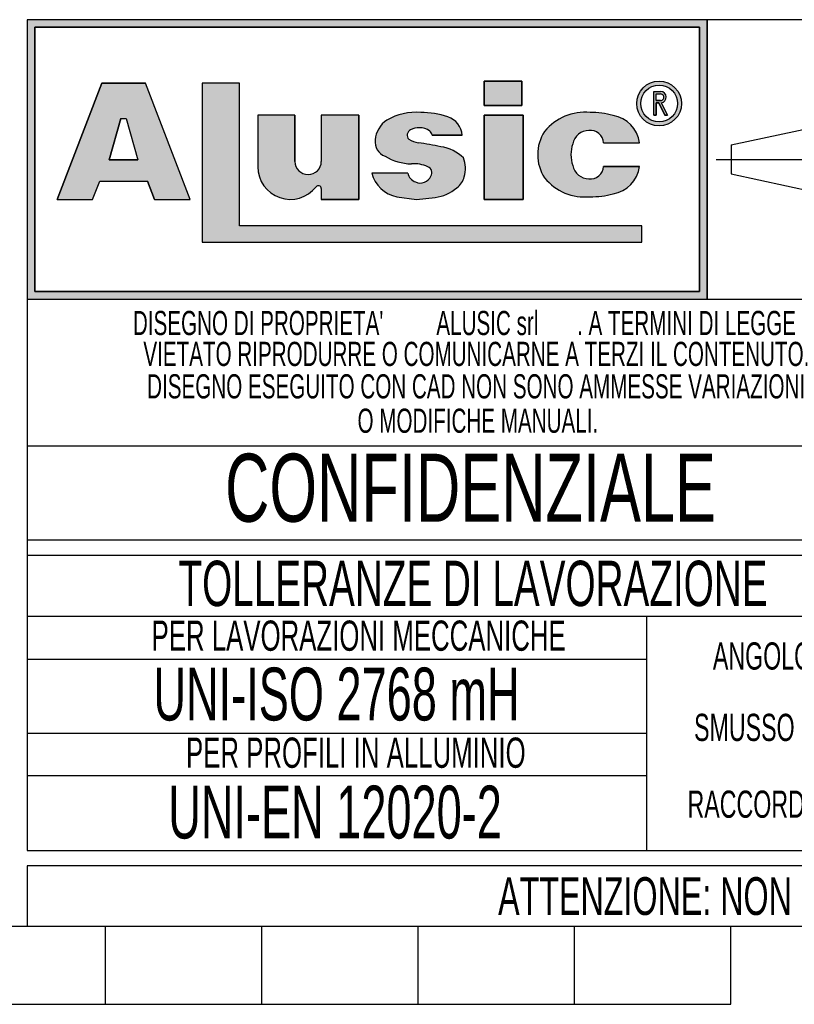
# Model space of a CAD drawing. Header units: millimetres. Extents: x 0 to 420, y 0 to 297.
# Tile 3 of 14: x 215 to 266, y 0 to 65. Entities that reach past the tile are written whole.
import ezdxf
from ezdxf.enums import TextEntityAlignment as Align

# ---------------------------------------------------------------- set-up
doc = ezdxf.new("R2010")
doc.units = ezdxf.units.MM
doc.linetypes.add('CENTERX2', pattern=[20.319999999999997, 12.7, -2.54, 2.54, -2.54])
doc.layers.add('CARTIGLIO', color=140, linetype='Continuous')
doc.styles.add('SLDTEXTSTYLE0', font='TXT', dxfattribs={"width": 0.6382978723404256})
doc.styles.add('SLDTEXTSTYLE1', font='TXT', dxfattribs={"width": 0.675})

# ---------------------------------------------------------------- blocks, each defined once
blk = doc.blocks.new('SW_NOTE_0_1')
at = {"layer": 'CARTIGLIO', "color": 0, "insert": (85.40558510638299, 3.222669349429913), "char_height": 2.5, "attachment_point": 2, "style": 'SLDTEXTSTYLE0'}
blk.add_mtext("ATTENZIONE: NON INTERPRETARE IL DISEGNO. IN CASO DI QUOTE MANCANTI O POCO CHIARE CONSULTARE L'UFFICIO TECNICO", dxfattribs=at)
blk = doc.blocks.new('SW_NOTE_0_14')
at = {"layer": 'CARTIGLIO', "color": 0, "insert": (6.67819148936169, 2.320321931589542), "char_height": 1.8, "attachment_point": 2, "style": 'SLDTEXTSTYLE0'}
blk.add_mtext("ANGOLO ±10'", dxfattribs=at)
blk = doc.blocks.new('SW_NOTE_0_15')
at = {"layer": 'CARTIGLIO', "color": 0, "insert": (23.93617021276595, 3.867203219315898), "char_height": 3, "attachment_point": 2, "style": 'SLDTEXTSTYLE0'}
blk.add_mtext('TOLLERANZE DI LAVORAZIONE', dxfattribs=at)
blk = doc.blocks.new('SW_NOTE_0_16')
at = {"layer": 'CARTIGLIO', "color": 0, "insert": (21.07265624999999, 5.800804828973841), "char_height": 4.500000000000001, "attachment_point": 2, "style": 'SLDTEXTSTYLE1'}
blk.add_mtext('CONFIDENZIALE', dxfattribs=at)
blk = doc.blocks.new('SW_NOTE_0_17')
at = {"layer": 'CARTIGLIO', "color": 0, "insert": (28.04255319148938, 2.062508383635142), "char_height": 1.6, "attachment_point": 2, "style": 'SLDTEXTSTYLE0'}
blk.add_mtext('DISEGNO ESEGUITO CON CAD NON SONO AMMESSE VARIAZIONI', dxfattribs=at)
blk = doc.blocks.new('SW_NOTE_0_18')
at = {"layer": 'CARTIGLIO', "color": 0, "insert": (27.3404255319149, 2.062508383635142), "char_height": 1.6, "attachment_point": 2, "style": 'SLDTEXTSTYLE0'}
blk.add_mtext('VIETATO RIPRODURRE O COMUNICARNE A TERZI IL CONTENUTO.', dxfattribs=at)
blk = doc.blocks.new('SW_NOTE_0_19')
at = {"layer": 'CARTIGLIO', "color": 0, "insert": (7.587765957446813, 2.320321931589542), "char_height": 1.8, "attachment_point": 2, "style": 'SLDTEXTSTYLE0'}
blk.add_mtext('SMUSSO 0.5x45°', dxfattribs=at)
blk = doc.blocks.new('SW_NOTE_0_20')
at = {"layer": 'CARTIGLIO', "color": 0, "insert": (10.40425531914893, 2.062508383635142), "char_height": 1.6, "attachment_point": 2, "style": 'SLDTEXTSTYLE0'}
blk.add_mtext('O MODIFICHE MANUALI.', dxfattribs=at)
blk = doc.blocks.new('SW_NOTE_0_21')
at = {"layer": 'CARTIGLIO', "color": 0, "char_height": 1.6, "attachment_point": 2, "style": 'SLDTEXTSTYLE0'}
for s, insert in [("DISEGNO DI PROPRIETA'", (10.27659574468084, 2.062508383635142)), ('ALUSIC srl', (25.45120500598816, 2.062508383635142)), (". A TERMINI DI LEGGE E'", (39.41078027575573, 2.062508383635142))]:
    blk.add_mtext(s, dxfattribs=dict(at, insert=insert))
blk = doc.blocks.new('SW_NOTE_0_22')
at = {"layer": 'CARTIGLIO', "color": 0, "insert": (8.569148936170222, 2.320321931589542), "char_height": 1.8, "attachment_point": 2, "style": 'SLDTEXTSTYLE0'}
blk.add_mtext('RACCORDO R 0.5', dxfattribs=at)
blk = doc.blocks.new('SW_NOTE_0_23')
at = {"layer": 'CARTIGLIO', "color": 0, "insert": (18.30319148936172, 2.578135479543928), "char_height": 2, "attachment_point": 2, "style": 'SLDTEXTSTYLE0'}
blk.add_mtext('PER LAVORAZIONI MECCANICHE', dxfattribs=at)
blk = doc.blocks.new('SW_NOTE_0_24')
at = {"layer": 'CARTIGLIO', "color": 0, "insert": (15.68484042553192, 4.511737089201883), "char_height": 3.5, "attachment_point": 2, "style": 'SLDTEXTSTYLE0'}
blk.add_mtext('UNI-ISO 2768 mH', dxfattribs=at)
blk = doc.blocks.new('SW_NOTE_0_25')
at = {"layer": 'CARTIGLIO', "color": 0, "insert": (13.85638297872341, 2.578135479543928), "char_height": 2, "attachment_point": 2, "style": 'SLDTEXTSTYLE0'}
blk.add_mtext('PER PROFILI IN ALLUMINIO', dxfattribs=at)
blk = doc.blocks.new('SW_NOTE_0_26')
at = {"layer": 'CARTIGLIO', "color": 0, "insert": (14.05585106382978, 4.511737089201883), "char_height": 3.5, "attachment_point": 2, "style": 'SLDTEXTSTYLE0'}
blk.add_mtext('UNI-EN 12020-2', dxfattribs=at)
blk = doc.blocks.new('Cartiglio ALUSIC')
at = {"layer": 'CARTIGLIO'}
h = blk.add_hatch(color=256, dxfattribs=at)
h.paths.add_polyline_path([(113.971100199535, 149.9990413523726), (113.971100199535, 131.4990413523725), (158.971100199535, 131.4990413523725), (158.971100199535, 149.9990413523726)], flags=0)
h.paths.add_polyline_path([(114.471100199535, 131.9990413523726), (114.471100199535, 149.4990413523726), (158.471100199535, 149.4990413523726), (158.471100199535, 131.9990413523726)], flags=0)
h = blk.add_hatch(color=256, dxfattribs=at)
h.paths.add_polyline_path([(118.292263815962, 138.1064632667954), (118.7611454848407, 139.3206628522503), (121.9303757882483, 139.3206628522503), (122.3992574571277, 138.1064632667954), (124.7510688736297, 138.1064632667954), (121.7833115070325, 145.7916640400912), (118.9082097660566, 145.7916640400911), (115.9404523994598, 138.1064632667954)], flags=0)
h.paths.add_polyline_path([(119.3961687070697, 140.7216809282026), (120.1708764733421, 143.4547391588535), (120.5206447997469, 143.4547391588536), (121.2953525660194, 140.721680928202)], flags=0)
for points in [[(128.0219401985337, 145.7956943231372), (125.5527056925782, 145.7956943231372), (125.5527056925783, 135.2696801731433), (154.6424359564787, 135.2696801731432), (154.6424359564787, 136.3597302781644), (128.0219401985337, 136.3597302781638)], [(144.2116339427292, 145.9308884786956), (144.2116339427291, 144.3245774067), (146.6985305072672, 144.3245774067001), (146.6985305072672, 145.9308884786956)], [(146.7838932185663, 143.6808359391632), (144.2116339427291, 143.6808359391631), (144.2116339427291, 138.1064632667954), (146.7838932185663, 138.1064632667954)]]:
    blk.add_hatch(color=256, dxfattribs=at).paths.add_polyline_path(points, flags=0)
h = blk.add_hatch(color=256, dxfattribs=at)
edge = h.paths.add_edge_path(flags=0)
edge.add_arc((155.7921827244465, 144.4510199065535), 1.479868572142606, 0, 360)
edge = h.paths.add_edge_path(flags=0)
edge.add_arc((155.7921827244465, 144.4510199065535), 1.214864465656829, 0, 360)
h = blk.add_hatch(color=256, dxfattribs=at)
edge = h.paths.add_edge_path(flags=0)
edge.add_arc((155.8903200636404, 144.8676091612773), 0.3723980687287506, 277.1406326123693, 450.0000000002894)
edge.add_line((155.8903200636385, 145.240007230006), (155.450204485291, 145.240007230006))
edge.add_line((155.450204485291, 145.240007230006), (155.450204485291, 143.6880606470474))
edge.add_line((155.450204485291, 143.6880606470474), (155.605611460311, 143.6880606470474))
edge.add_line((155.605611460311, 143.6880606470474), (155.605611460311, 144.4952110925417))
edge.add_line((155.605611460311, 144.4952110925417), (155.764003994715, 144.4952110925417))
edge.add_line((155.764003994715, 144.4952110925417), (156.171212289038, 143.6880606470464))
edge.add_line((156.171212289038, 143.6880606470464), (156.3452765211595, 143.6880606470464))
edge.add_line((156.3452765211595, 143.6880606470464), (155.9366110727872, 144.4980993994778))
edge = h.paths.add_edge_path(flags=0)
edge.add_line((155.6056114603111, 145.0846002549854), (155.8903200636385, 145.0846002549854))
edge.add_arc((155.8903200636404, 144.8676091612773), 0.2169910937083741, -90.00000000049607, 90.00000000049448, ccw=False)
edge.add_line((155.8903200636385, 144.6506180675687), (155.6056114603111, 144.6506180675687))
edge.add_line((155.6056114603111, 144.6506180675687), (155.6056114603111, 145.0846002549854))
h = blk.add_hatch(color=256, dxfattribs=at)
edge = h.paths.add_edge_path(flags=0)
edge.add_arc((132.5578484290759, 140.6186164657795), 0.8721260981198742, 180, 360, ccw=False)
edge.add_line((131.6857223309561, 140.6186164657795), (131.6857223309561, 143.6808359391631))
edge.add_line((131.6857223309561, 143.6808359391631), (129.2243885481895, 143.6808359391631))
edge.add_line((129.2243885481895, 143.6808359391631), (129.2243885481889, 140.2640777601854))
edge.add_arc((131.3820030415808, 140.2640777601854), 2.157614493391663, 180, 321.9680973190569)
edge.add_arc((133.2350345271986, 138.8146685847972), 0.1949400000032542, 3.751097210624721e-10, 141.9680973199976, ccw=False)
edge.add_line((133.4299745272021, 138.8146685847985), (133.4299745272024, 138.106463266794))
edge.add_line((133.4299745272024, 138.106463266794), (135.91068894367, 138.106463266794))
edge.add_line((135.91068894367, 138.106463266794), (135.9106889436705, 143.6808359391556))
edge.add_line((135.9106889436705, 143.6808359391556), (133.4299745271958, 143.6808359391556))
edge.add_line((133.4299745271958, 143.6808359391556), (133.4299745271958, 140.6186164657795))
h = blk.add_hatch(color=256, dxfattribs=at)
edge = h.paths.add_edge_path(flags=0)
edge.add_line((139.7219511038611, 138.0874905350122), (140.9616140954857, 138.2313935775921))
edge.add_arc((140.6251358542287, 140.9172664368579), 2.706867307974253, 277.1406456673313, 311.0032214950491)
edge.add_arc((141.7459062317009, 139.8536948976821), 1.178212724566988, 303.7868133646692, 347.8980612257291)
edge.add_arc((141.0550130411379, 140.1458147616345), 1.920162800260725, 343.6935231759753, 381.4193527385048)
edge.add_arc((140.9170023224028, 138.8528855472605), 2.77207698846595, 46.00269433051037, 81.25096772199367)
edge.add_arc((133.1604335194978, 99.54681763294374), 42.8338661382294, 78.993004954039, 81.01866969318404)
edge.add_arc((140.0875549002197, 143.5111497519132), 1.672976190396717, 238.77709912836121, 261.74465207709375, ccw=False)
edge.add_arc((139.511171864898, 142.3534770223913), 0.3988810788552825, 114.64010585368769, 223.1865854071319, ccw=False)
edge.add_arc((139.9292750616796, 141.471492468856), 1.374925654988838, 90.51660503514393, 115.15343256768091, ccw=False)
edge.add_arc((139.978971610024, 141.8617877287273), 0.986530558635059, 50.69488274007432, 93.60864602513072, ccw=False)
edge.add_arc((140.2656634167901, 142.2302567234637), 0.519939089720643, 14.547573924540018, 49.4198797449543, ccw=False)
edge.add_line((140.7689329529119, 142.3608569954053), (142.7634621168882, 142.3608569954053))
edge.add_arc((141.3534729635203, 142.2214802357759), 1.416861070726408, 5.645321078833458, 71.38339334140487)
edge.add_arc((140.0918708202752, 138.6413140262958), 5.212710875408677, 70.80435731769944, 90.86664277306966)
edge.add_arc((139.6876943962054, 140.01898057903), 3.848224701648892, 85.15036290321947, 119.9120405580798)
edge.add_arc((138.7589405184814, 141.8826763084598), 1.774008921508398, 123.9309471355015, 174.9914571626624)
edge.add_arc((138.007121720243, 141.9227892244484), 1.021881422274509, 173.5516105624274, 249.3813116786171)
edge.add_arc((139.4480837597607, 143.8857829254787), 3.430150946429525, 238.3320469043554, 269.1908231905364)
edge.add_arc((139.5671105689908, 138.3083973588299), 2.154096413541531, 64.99796384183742, 94.45891481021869, ccw=False)
edge.add_arc((140.3551381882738, 139.8813550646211), 0.398545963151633, -35.586121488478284, 72.11412463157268, ccw=False)
edge.add_arc((139.9862171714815, 139.9393420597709), 0.7512299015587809, 245.201083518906, 337.29941344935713, ccw=False)
edge.add_arc((139.934335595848, 140.0154535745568), 0.8024620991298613, 192.5591591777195, 250.8523518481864, ccw=False)
edge.add_line((139.1510748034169, 139.8409601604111), (136.768183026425, 139.8409601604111))
edge.add_arc((138.8654850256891, 140.4022414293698), 2.1711085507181, 194.9824340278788, 258.3364147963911)
edge.add_line((138.4265630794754, 138.2759630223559), (139.7219511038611, 138.0874905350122))
h = blk.add_hatch(color=256, dxfattribs=at)
edge = h.paths.add_edge_path(flags=0)
edge.add_arc((151.1448446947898, 140.5631500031), 1.095489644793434, 191.1589777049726, 269.9285492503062, ccw=False)
edge.add_arc((152.2932291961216, 141.066632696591), 2.335462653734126, 162.1599290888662, 197.8400709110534, ccw=False)
edge.add_arc((151.1448446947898, 141.5701153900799), 1.095489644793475, 90.07145075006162, 168.8410222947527, ccw=False)
edge.add_arc((151.2517282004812, 141.8150308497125), 0.8574339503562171, 2.566657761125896, 97.25285314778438, ccw=False)
edge.add_line((152.108301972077, 141.8534281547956), (154.4848142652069, 141.8534281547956))
edge.add_arc((152.4212904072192, 141.6061501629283), 2.078287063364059, 6.833333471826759, 81.00039250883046)
edge.add_arc((151.336234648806, 138.6914263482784), 5.163706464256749, 74.1517675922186, 91.31975036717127)
edge.add_arc((150.8738064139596, 140.4366829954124), 3.434301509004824, 84.25969198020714, 140.8312604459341)
edge.add_arc((150.5707293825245, 141.0666326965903), 2.817144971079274, 146.8823062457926, 213.1176937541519)
edge.add_arc((150.87380641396, 141.6965823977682), 3.434301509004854, 219.1687395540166, 275.7403080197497)
edge.add_arc((151.3362346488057, 143.4418390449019), 5.163706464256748, 268.6802496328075, 285.8482324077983)
edge.add_arc((152.4212904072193, 140.5271152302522), 2.078287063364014, 278.9996074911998, 353.1666665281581)
edge.add_line((154.4848142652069, 140.2798372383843), (152.1083019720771, 140.2798372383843))
edge.add_arc((151.2517282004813, 140.3182345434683), 0.8574339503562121, 262.7471468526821, 357.4333422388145, ccw=False)
for p, q in [((113.971100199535, 149.9990413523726), (113.971100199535, 131.4990413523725)), ((113.971100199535, 149.9990413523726), (113.971100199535, 94.99904135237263)), ((173.971100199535, 149.9990413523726), (113.971100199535, 149.9990413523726)), ((158.971100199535, 149.9990413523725), (113.971100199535, 149.9990413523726)), ((113.971100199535, 149.9990413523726), (113.971100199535, 131.4990413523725)), ((113.971100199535, 149.9990413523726), (113.971100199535, 115.5498549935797)), ((158.971100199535, 131.4990413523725), (158.971100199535, 149.9990413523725)), ((158.971100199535, 149.9990413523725), (158.971100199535, 131.4990413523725)), ((114.471100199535, 131.9990413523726), (114.471100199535, 149.4990413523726)), ((114.471100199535, 149.4990413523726), (114.471100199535, 131.9990413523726)), ((114.471100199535, 149.4990413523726), (158.471100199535, 149.4990413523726)), ((158.471100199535, 149.4990413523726), (114.471100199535, 149.4990413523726)), ((158.471100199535, 149.4990413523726), (158.471100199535, 131.9990413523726)), ((158.471100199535, 131.9990413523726), (158.471100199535, 149.4990413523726)), ((118.9082097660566, 145.7916640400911), (115.9404523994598, 138.1064632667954)), ((115.9404523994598, 138.1064632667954), (118.9082097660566, 145.7916640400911)), ((121.7833115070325, 145.7916640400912), (118.9082097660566, 145.7916640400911)), ((118.9082097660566, 145.7916640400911), (121.7833115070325, 145.7916640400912)), ((124.7510688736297, 138.1064632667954), (121.7833115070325, 145.7916640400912)), ((124.7510688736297, 138.1064632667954), (121.7833115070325, 145.7916640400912)), ((128.0219401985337, 145.7956943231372), (125.5527056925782, 145.7956943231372)), ((125.5527056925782, 145.7956943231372), (125.5527056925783, 135.2696801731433)), ((128.0219401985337, 145.7956943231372), (125.5527056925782, 145.7956943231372)), ((125.5527056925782, 145.7956943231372), (125.5527056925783, 135.2696801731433)), ((128.0219401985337, 136.3597302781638), (128.0219401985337, 145.7956943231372)), ((128.0219401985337, 136.3597302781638), (128.0219401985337, 145.7956943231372)), ((146.6985305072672, 145.9308884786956), (144.2116339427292, 145.9308884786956)), ((144.2116339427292, 145.9308884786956), (144.2116339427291, 144.3245774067)), ((144.2116339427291, 144.3245774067), (144.2116339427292, 145.9308884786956)), ((144.2116339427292, 145.9308884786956), (146.6985305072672, 145.9308884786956)), ((146.6985305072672, 145.9308884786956), (146.6985305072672, 144.3245774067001)), ((146.6985305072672, 144.3245774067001), (146.6985305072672, 145.9308884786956)), ((155.450204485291, 143.6880606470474), (155.450204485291, 145.240007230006)), ((155.450204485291, 143.6880606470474), (155.450204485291, 145.240007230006)), ((155.450204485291, 145.240007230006), (155.8903200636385, 145.240007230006)), ((155.450204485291, 145.240007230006), (155.8903200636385, 145.240007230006)), ((155.6056114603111, 145.0846002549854), (155.8903200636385, 145.0846002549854)), ((155.6056114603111, 144.6506180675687), (155.6056114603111, 145.0846002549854)), ((155.6056114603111, 144.6506180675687), (155.6056114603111, 145.0846002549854)), ((155.6056114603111, 145.0846002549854), (155.8903200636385, 145.0846002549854)), ((144.2116339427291, 144.3245774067), (146.6985305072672, 144.3245774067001)), ((146.6985305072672, 144.3245774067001), (144.2116339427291, 144.3245774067)), ((155.6056114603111, 144.6506180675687), (155.8903200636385, 144.6506180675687)), ((155.8903200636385, 144.6506180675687), (155.6056114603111, 144.6506180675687)), ((155.605611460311, 144.4952110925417), (155.605611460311, 143.6880606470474)), ((155.605611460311, 143.6880606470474), (155.605611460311, 144.4952110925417)), ((155.764003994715, 144.4952110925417), (155.605611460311, 144.4952110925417)), ((155.605611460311, 144.4952110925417), (155.764003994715, 144.4952110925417)), ((156.171212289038, 143.6880606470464), (155.764003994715, 144.4952110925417)), ((155.764003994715, 144.4952110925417), (156.171212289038, 143.6880606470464)), ((155.9366110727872, 144.4980993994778), (156.3452765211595, 143.6880606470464)), ((155.9366110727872, 144.4980993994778), (156.3452765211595, 143.6880606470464)), ((119.3961687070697, 140.7216809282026), (120.1708764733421, 143.4547391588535)), ((120.1708764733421, 143.4547391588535), (119.3961687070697, 140.7216809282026)), ((120.1708764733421, 143.4547391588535), (120.5206447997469, 143.4547391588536)), ((120.1708764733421, 143.4547391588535), (120.5206447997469, 143.4547391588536)), ((120.5206447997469, 143.4547391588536), (121.2953525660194, 140.721680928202)), ((120.5206447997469, 143.4547391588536), (121.2953525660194, 140.721680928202)), ((129.2243885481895, 143.6808359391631), (129.2243885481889, 140.2640777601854)), ((131.6857223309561, 143.6808359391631), (129.2243885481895, 143.6808359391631)), ((131.6857223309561, 143.6808359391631), (129.2243885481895, 143.6808359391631)), ((129.2243885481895, 143.6808359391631), (129.2243885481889, 140.2640777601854)), ((131.6857223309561, 140.6186164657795), (131.6857223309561, 143.6808359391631)), ((131.6857223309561, 143.6808359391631), (131.6857223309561, 140.6186164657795)), ((135.9106889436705, 143.6808359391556), (133.4299745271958, 143.6808359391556)), ((133.4299745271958, 143.6808359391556), (133.4299745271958, 140.6186164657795)), ((133.4299745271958, 143.6808359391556), (133.4299745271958, 140.6186164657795)), ((135.9106889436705, 143.6808359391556), (133.4299745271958, 143.6808359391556)), ((135.9106889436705, 143.6808359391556), (135.91068894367, 138.106463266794)), ((135.91068894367, 138.106463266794), (135.9106889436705, 143.6808359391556)), ((146.7838932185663, 143.6808359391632), (144.2116339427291, 143.6808359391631)), ((144.2116339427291, 143.6808359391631), (144.2116339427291, 138.1064632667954)), ((144.2116339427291, 143.6808359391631), (146.7838932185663, 143.6808359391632)), ((144.2116339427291, 138.1064632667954), (144.2116339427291, 143.6808359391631)), ((146.7838932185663, 138.1064632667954), (146.7838932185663, 143.6808359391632)), ((146.7838932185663, 143.6808359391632), (146.7838932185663, 138.1064632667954)), ((155.450204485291, 143.6880606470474), (155.605611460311, 143.6880606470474)), ((155.605611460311, 143.6880606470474), (155.450204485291, 143.6880606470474)), ((156.171212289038, 143.6880606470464), (156.3452765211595, 143.6880606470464)), ((156.3452765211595, 143.6880606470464), (156.171212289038, 143.6880606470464)), ((160.5624374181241, 141.7060810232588), (166.0550106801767, 142.8872795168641)), ((140.7689329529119, 142.3608569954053), (142.7634621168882, 142.3608569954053)), ((142.7634621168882, 142.3608569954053), (140.7689329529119, 142.3608569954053)), ((152.108301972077, 141.8534281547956), (154.4848142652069, 141.8534281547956)), ((152.108301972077, 141.8534281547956), (154.4848142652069, 141.8534281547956)), ((160.5624374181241, 141.7060810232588), (160.5624374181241, 139.7920016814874)), ((121.2953525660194, 140.721680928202), (119.3961687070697, 140.7216809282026)), ((119.3961687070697, 140.7216809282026), (121.2953525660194, 140.721680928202)), ((154.4848142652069, 140.2798372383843), (152.1083019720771, 140.2798372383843)), ((152.1083019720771, 140.2798372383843), (154.4848142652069, 140.2798372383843)), ((139.1510748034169, 139.8409601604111), (136.768183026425, 139.8409601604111)), ((139.1510748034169, 139.8409601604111), (136.768183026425, 139.8409601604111)), ((160.5624374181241, 139.7920016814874), (166.0550106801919, 138.6108031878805)), ((118.292263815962, 138.1064632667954), (118.7611454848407, 139.3206628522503)), ((118.292263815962, 138.1064632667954), (118.7611454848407, 139.3206628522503)), ((118.7611454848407, 139.3206628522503), (121.9303757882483, 139.3206628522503)), ((118.7611454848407, 139.3206628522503), (121.9303757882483, 139.3206628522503)), ((122.3992574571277, 138.1064632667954), (121.9303757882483, 139.3206628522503)), ((121.9303757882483, 139.3206628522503), (122.3992574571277, 138.1064632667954)), ((133.4299745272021, 138.8146685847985), (133.4299745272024, 138.106463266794)), ((133.4299745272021, 138.8146685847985), (133.4299745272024, 138.106463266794)), ((138.4265630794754, 138.2759630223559), (139.7219511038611, 138.0874905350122)), ((138.4265630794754, 138.2759630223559), (139.7219511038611, 138.0874905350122)), ((139.7219511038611, 138.0874905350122), (140.9616140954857, 138.2313935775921)), ((139.7219511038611, 138.0874905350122), (140.9616140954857, 138.2313935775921)), ((115.9404523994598, 138.1064632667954), (118.292263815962, 138.1064632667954)), ((115.9404523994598, 138.1064632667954), (118.292263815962, 138.1064632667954)), ((122.3992574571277, 138.1064632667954), (124.7510688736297, 138.1064632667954)), ((122.3992574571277, 138.1064632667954), (124.7510688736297, 138.1064632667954)), ((133.4299745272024, 138.106463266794), (135.91068894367, 138.106463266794)), ((135.91068894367, 138.106463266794), (133.4299745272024, 138.106463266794)), ((144.2116339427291, 138.1064632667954), (146.7838932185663, 138.1064632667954)), ((146.7838932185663, 138.1064632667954), (144.2116339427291, 138.1064632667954)), ((154.6424359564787, 136.3597302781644), (128.0219401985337, 136.3597302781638)), ((154.6424359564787, 136.3597302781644), (128.0219401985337, 136.3597302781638)), ((154.6424359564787, 135.2696801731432), (154.6424359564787, 136.3597302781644)), ((154.6424359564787, 135.2696801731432), (154.6424359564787, 136.3597302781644)), ((125.5527056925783, 135.2696801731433), (154.6424359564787, 135.2696801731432)), ((125.5527056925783, 135.2696801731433), (154.6424359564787, 135.2696801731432)), ((158.471100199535, 131.9990413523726), (114.471100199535, 131.9990413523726)), ((114.471100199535, 131.9990413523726), (158.471100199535, 131.9990413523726)), ((113.971100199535, 131.4990413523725), (158.971100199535, 131.4990413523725)), ((113.971100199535, 131.4990413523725), (173.971100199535, 131.4990413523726)), ((173.971100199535, 121.7636603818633), (113.971100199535, 121.7636603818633)), ((173.971100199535, 115.5498549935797), (113.971100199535, 115.5498549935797)), ((113.971100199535, 114.5498549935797), (173.971100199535, 114.5498549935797)), ((113.971100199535, 114.5498549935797), (113.971100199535, 94.99904135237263)), ((173.9571410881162, 110.4900006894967), (113.9571410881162, 110.4900006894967)), ((154.9806365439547, 94.99904135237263), (154.9806365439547, 110.4900006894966)), ((113.971100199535, 107.6716313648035), (154.9806365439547, 107.6716313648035)), ((154.9806365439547, 102.7445210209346), (113.971100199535, 102.7445210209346)), ((113.9850593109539, 99.96496483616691), (154.9945956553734, 99.96496483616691)), ((113.971100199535, 94.99904135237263), (173.971100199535, 94.99904135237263)), ((313.621100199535, 93.99904135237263), (113.971100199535, 93.99904135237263)), ((113.971100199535, 93.99904135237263), (113.971100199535, 89.99904135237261)), ((113.971100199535, 89.99904135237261), (313.621100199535, 89.99904135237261))]:
    blk.add_line(p, q, dxfattribs=at)
at = {"layer": 'CARTIGLIO', "linetype": 'CENTERX2'}
blk.add_line((159.5584198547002, 140.749041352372), (173.3837805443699, 140.749041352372), dxfattribs=at)
at = {"layer": 'CARTIGLIO', "linetype": 'Continuous'}
blk.add_line((113.9695322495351, 89.99904135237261), (313.621100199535, 89.99904135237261), dxfattribs=at)
at = {"layer": 'CARTIGLIO'}
for radius in [1.479868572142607, 1.479868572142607, 1.214864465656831, 1.214864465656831]:
    blk.add_circle((155.7921827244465, 144.4510199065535), radius, dxfattribs=at)
for centre, radius, start, end in [((155.8903200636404, 144.8676091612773), 0.3723980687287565, 277.1406326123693, 90.00000000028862), ((155.8903200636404, 144.8676091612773), 0.3723980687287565, 277.1406326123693, 90.00000000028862), ((155.8903200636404, 144.8676091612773), 0.2169910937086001, 269.9999999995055, 90.00000000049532), ((155.8903200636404, 144.8676091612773), 0.2169910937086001, 269.9999999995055, 90.00000000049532), ((139.6876943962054, 140.01898057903), 3.848224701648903, 85.15036290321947, 119.9120405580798), ((139.6876943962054, 140.01898057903), 3.848224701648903, 85.15036290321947, 119.9120405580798), ((140.0918708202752, 138.6413140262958), 5.212710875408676, 70.80435731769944, 90.86664277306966), ((140.0918708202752, 138.6413140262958), 5.212710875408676, 70.80435731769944, 90.86664277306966), ((141.3534729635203, 142.2214802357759), 1.416861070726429, 5.645321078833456, 71.38339334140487), ((141.3534729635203, 142.2214802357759), 1.416861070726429, 5.645321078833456, 71.38339334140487), ((150.8738064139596, 140.4366829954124), 3.434301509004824, 84.25969198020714, 140.8312604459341), ((150.8738064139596, 140.4366829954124), 3.434301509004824, 84.25969198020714, 140.8312604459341), ((151.336234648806, 138.6914263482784), 5.163706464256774, 74.1517675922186, 91.31975036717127), ((151.336234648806, 138.6914263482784), 5.163706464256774, 74.1517675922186, 91.31975036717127), ((152.4212904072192, 141.6061501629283), 2.078287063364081, 6.833333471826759, 81.00039250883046), ((152.4212904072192, 141.6061501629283), 2.078287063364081, 6.833333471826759, 81.00039250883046), ((138.7589405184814, 141.8826763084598), 1.774008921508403, 123.9309471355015, 174.9914571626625), ((138.7589405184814, 141.8826763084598), 1.774008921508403, 123.9309471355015, 174.9914571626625), ((139.9292750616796, 141.471492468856), 1.374925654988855, 90.51660503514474, 115.1534325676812), ((139.9292750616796, 141.471492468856), 1.374925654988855, 90.51660503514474, 115.1534325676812), ((139.978971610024, 141.8617877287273), 0.9865305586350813, 50.69488274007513, 93.60864602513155), ((139.978971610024, 141.8617877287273), 0.9865305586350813, 50.69488274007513, 93.60864602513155), ((139.511171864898, 142.3534770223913), 0.3988810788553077, 114.6401058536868, 223.1865854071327), ((139.511171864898, 142.3534770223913), 0.3988810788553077, 114.6401058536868, 223.1865854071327), ((140.0875549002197, 143.5111497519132), 1.672976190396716, 238.777099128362, 261.7446520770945), ((140.0875549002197, 143.5111497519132), 1.672976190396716, 238.777099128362, 261.7446520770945), ((140.2656634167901, 142.2302567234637), 0.5199390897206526, 14.5475739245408, 49.41987974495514), ((140.2656634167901, 142.2302567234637), 0.5199390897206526, 14.5475739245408, 49.41987974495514), ((150.5707293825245, 141.0666326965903), 2.81714497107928, 146.8823062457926, 213.1176937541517), ((150.5707293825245, 141.0666326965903), 2.81714497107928, 146.8823062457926, 213.1176937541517), ((151.1448446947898, 141.5701153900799), 1.095489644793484, 90.07145075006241, 168.8410222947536), ((151.1448446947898, 141.5701153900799), 1.095489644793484, 90.07145075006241, 168.8410222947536), ((151.2517282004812, 141.8150308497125), 0.8574339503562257, 2.566657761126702, 97.25285314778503), ((151.2517282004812, 141.8150308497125), 0.8574339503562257, 2.566657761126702, 97.25285314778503), ((138.007121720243, 141.9227892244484), 1.021881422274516, 173.5516105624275, 249.381311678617), ((138.007121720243, 141.9227892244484), 1.021881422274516, 173.5516105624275, 249.381311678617), ((133.1604335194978, 99.54681763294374), 42.83386613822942, 78.993004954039, 81.01866969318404), ((133.1604335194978, 99.54681763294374), 42.83386613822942, 78.993004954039, 81.01866969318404), ((140.9170023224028, 138.8528855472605), 2.77207698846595, 46.00269433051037, 81.25096772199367), ((140.9170023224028, 138.8528855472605), 2.77207698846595, 46.00269433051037, 81.25096772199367), ((152.2932291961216, 141.066632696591), 2.335462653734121, 162.159929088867, 197.8400709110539), ((152.2932291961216, 141.066632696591), 2.335462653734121, 162.159929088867, 197.8400709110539), ((139.4480837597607, 143.8857829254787), 3.430150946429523, 238.3320469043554, 269.1908231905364), ((139.4480837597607, 143.8857829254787), 3.430150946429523, 238.3320469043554, 269.1908231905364), ((141.0550130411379, 140.1458147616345), 1.920162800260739, 343.6935231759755, 21.41935273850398), ((141.0550130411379, 140.1458147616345), 1.920162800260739, 343.6935231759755, 21.41935273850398), ((131.3820030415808, 140.2640777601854), 2.157614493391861, 180, 321.9680973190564), ((131.3820030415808, 140.2640777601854), 2.157614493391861, 180, 321.9680973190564), ((132.5578484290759, 140.6186164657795), 0.8721260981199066, 180, 0), ((132.5578484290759, 140.6186164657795), 0.8721260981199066, 180, 0), ((139.5671105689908, 138.3083973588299), 2.154096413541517, 64.99796384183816, 94.45891481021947), ((139.5671105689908, 138.3083973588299), 2.154096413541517, 64.99796384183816, 94.45891481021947), ((140.3551381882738, 139.8813550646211), 0.398545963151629, 324.4138785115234, 72.11412463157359), ((140.3551381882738, 139.8813550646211), 0.398545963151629, 324.4138785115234, 72.11412463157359), ((151.1448446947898, 140.5631500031), 1.095489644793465, 191.1589777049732, 269.9285492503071), ((151.1448446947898, 140.5631500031), 1.095489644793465, 191.1589777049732, 269.9285492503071), ((151.2517282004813, 140.3182345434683), 0.8574339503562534, 262.7471468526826, 357.4333422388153), ((151.2517282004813, 140.3182345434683), 0.8574339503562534, 262.7471468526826, 357.4333422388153), ((152.4212904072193, 140.5271152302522), 2.078287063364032, 278.9996074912, 353.1666665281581), ((152.4212904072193, 140.5271152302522), 2.078287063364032, 278.9996074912, 353.1666665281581), ((138.8654850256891, 140.4022414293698), 2.171108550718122, 194.9824340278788, 258.3364147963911), ((138.8654850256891, 140.4022414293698), 2.171108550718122, 194.9824340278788, 258.3364147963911), ((139.934335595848, 140.0154535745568), 0.8024620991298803, 192.5591591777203, 250.8523518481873), ((139.934335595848, 140.0154535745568), 0.8024620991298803, 192.5591591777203, 250.8523518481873), ((139.9862171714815, 139.9393420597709), 0.7512299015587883, 245.2010835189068, 337.2994134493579), ((139.9862171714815, 139.9393420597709), 0.7512299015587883, 245.2010835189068, 337.2994134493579), ((141.7459062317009, 139.8536948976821), 1.178212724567, 303.7868133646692, 347.8980612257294), ((141.7459062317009, 139.8536948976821), 1.178212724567, 303.7868133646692, 347.8980612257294), ((150.87380641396, 141.6965823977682), 3.434301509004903, 219.1687395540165, 275.7403080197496), ((150.87380641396, 141.6965823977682), 3.434301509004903, 219.1687395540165, 275.7403080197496), ((133.2350345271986, 138.8146685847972), 0.1949400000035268, 3.759104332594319e-10, 141.9680973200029), ((133.2350345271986, 138.8146685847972), 0.1949400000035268, 3.759104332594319e-10, 141.9680973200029), ((140.6251358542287, 140.9172664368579), 2.706867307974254, 277.1406456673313, 311.0032214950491), ((140.6251358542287, 140.9172664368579), 2.706867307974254, 277.1406456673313, 311.0032214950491), ((151.3362346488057, 143.4418390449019), 5.163706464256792, 268.6802496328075, 285.8482324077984), ((151.3362346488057, 143.4418390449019), 5.163706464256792, 268.6802496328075, 285.8482324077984)]:
    blk.add_arc(centre, radius, start, end, dxfattribs=at)
at = {"layer": 'CARTIGLIO', "color": 140}
for name, p in [('SW_NOTE_0_21', (118.9711016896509, 128.6603244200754)), ('SW_NOTE_0_18', (116.3533271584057, 126.6141659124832)), ('SW_NOTE_0_17', (115.6355512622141, 124.4682551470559)), ('SW_NOTE_0_20', (133.3899886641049, 122.1920407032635)), ('SW_NOTE_0_16', (122.2362996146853, 115.4679531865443)), ('SW_NOTE_0_15', (119.5374520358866, 110.3183836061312)), ('SW_NOTE_0_23', (117.6003680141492, 107.6481432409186)), ('SW_NOTE_0_14', (157.5950277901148, 106.4612057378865)), ('SW_NOTE_0_24', (118.7522918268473, 102.6005131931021)), ('SW_NOTE_0_19', (156.6725276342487, 101.7341689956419)), ('SW_NOTE_0_25', (121.8587729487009, 99.90266357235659)), ('SW_NOTE_0_26', (120.2859705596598, 94.78943414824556)), ('SW_NOTE_0_22', (155.6312777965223, 96.6517264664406)), ('SW_NOTE_0_1', (127.6311861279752, 90.01640253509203))]:
    blk.add_blockref(name, p, dxfattribs=at)
at = {"layer": 'CARTIGLIO', "color": 140, "style": 'SLDTEXTSTYLE0', "width": 0.6382978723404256}
for tag, height, p in [('AUTOATTR1', 3.5, (223.449403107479, 133.7003798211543)), ('AUTOATTR2', 3.5, (221.9290871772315, 127.4217635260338)), ('AUTOATTR11', 3.5, (222.8622803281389, 121.4105734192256)), ('AUTOATTR8', 4, (219.2444208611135, 110.0025032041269)), ('AUTOATTR9', 4, (218.1221976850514, 100.4234402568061)), ('AUTOATTR0', 4, (249.0325362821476, 100.3118048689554))]:
    blk.add_attdef(tag, text='', height=height, dxfattribs=at).set_placement(p, align=Align.TOP_CENTER)
at = {"layer": 'CARTIGLIO', "color": 140}
for tag in ['AUTOATTR13', 'AUTOATTR12', 'AUTOATTR10', 'AUTOATTR7', 'AUTOATTR6', 'AUTOATTR5', 'AUTOATTR4', 'AUTOATTR3']:
    blk.add_attdef(tag, (0, 0), '', height=4, dxfattribs=at)

msp = doc.modelspace()

# ---------------------------------------------------------------- linework, layer by layer
at = {"layer": 'CARTIGLIO', "linetype": 'Continuous'}
for p, q in [((5.180115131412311, 5.171001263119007), (414.8273971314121, 5.171001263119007)), ((215.1758291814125, 5.171001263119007), (414.8273971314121, 5.171001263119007)), ((220.3521881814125, -0.003214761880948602), (220.3521881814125, 5.171001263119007)), ((230.7006202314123, -0.003214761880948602), (230.7006202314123, 5.171001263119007)), ((241.0490522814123, -0.003214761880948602), (241.0490522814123, 5.171001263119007)), ((251.3974843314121, -0.003214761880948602), (251.3974843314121, 5.171001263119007)), ((261.7459163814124, -0.003214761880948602), (261.7459163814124, 5.171001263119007)), ((158.2615958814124, -0.003214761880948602), (261.7459163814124, -0.003214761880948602))]:
    msp.add_line(p, q, dxfattribs=at)
at = {"layer": 'CARTIGLIO'}
msp.add_line((215.1773971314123, 5.171001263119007), (414.8273971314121, 5.171001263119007), dxfattribs=at)

# ---------------------------------------------------------------- block references
msp.add_blockref('Cartiglio ALUSIC', (101.206296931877, -84.82804008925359), dxfattribs=at)

doc.saveas('drawing.dxf')
